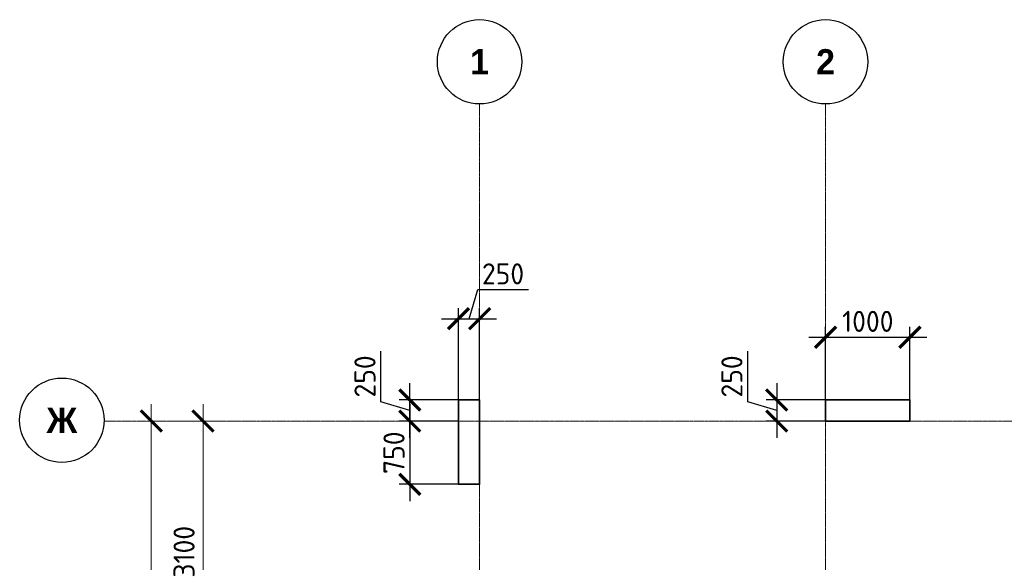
# Model space of a CAD drawing. Header units: millimetres. Extents: x 263826 to 1718326, y -423071 to 70137.
# Tile 210 of 256: x 422158 to 433825, y -29653 to -23219. Entities that reach past the tile are written whole.
import ezdxf

# ---------------------------------------------------------------- set-up
doc = ezdxf.new("R2010")
doc.units = ezdxf.units.MM
doc.linetypes.add('______5', pattern=[1100, 800, -100, 100, -100])
doc.linetypes.add('осевая', pattern=[50.8, 31.75, -6.35, 6.35, -6.35])
doc.layers.add('Колонна_ бетон', color=7, linetype='Continuous', lineweight=50, true_color=0xb4b496)
doc.layers.add('Оси', color=40, linetype='______5', lineweight=18)
doc.layers.add('РАЗМЕРЫ', color=1, linetype='Continuous', lineweight=9)
doc.styles.add('Century Gothic', font='GOTHIC.TTF')
doc.styles.add('GOST-2.304_Type-B', font='GOST_Common.ttf')
doc.dimstyles.new('СПДС', dxfattribs={"dimscale": 100, "dimtxt": 2.5, "dimasz": 2.5, "dimexe": 1.25, "dimexo": 0, "dimtad": 1, "dimdec": 0, "dimtxsty": 'GOST-2.304_Type-B', "dimblk": 'ARCHTICK', "dimcen": 2.5, "dimdle": 2, "dimadec": 0, "dimazin": 2, "dimtfac": 0.75, "dimtdec": 0, "dimtmove": 1, "dimatfit": 3, "dimfxl": 1, "dimtolj": 1, "dimarcsym": 1})

# ---------------------------------------------------------------- blocks, each defined once
blk = doc.blocks.new('_ArchTick')
at = {"color": 0, "linetype": 'ByBlock', "const_width": 0.15}
blk.add_lwpolyline([(-0.5, -0.5), (0.5, 0.5)], dxfattribs=at)
blk = doc.blocks.new('*D1736')
at = {"color": 0, "lineweight": -2, "transparency": 16777216}
for p, q in [((979756, -14893), (979756, 1907)), ((979756, 1707), (979881, 1707)), ((979756, -14693), (979881, -14693))]:
    blk.add_line(p, q, dxfattribs=at)
at = {"layer": 'DEFPOINTS', "color": 0, "transparency": 16777216}
for p in [(979756, 1707), (979756, 1707), (979756, -14693)]:
    blk.add_point(p, dxfattribs=at)
at = {"color": 0, "lineweight": -2, "transparency": 16777216, "xscale": 250, "yscale": 250, "zscale": 250}
for p, rotation in [((979756, 1707), 90), ((979756, -14693), 270)]:
    blk.add_blockref('_ArchTick', p, dxfattribs=dict(at, rotation=rotation))
at = {"color": 0, "transparency": 16777216, "insert": (979531, -6851), "char_height": 250, "width": 104166.67, "attachment_point": 5, "rotation": 90, "style": 'GOST-2.304_Type-B'}
blk.add_mtext('\\A1;16400', dxfattribs=at)
blk = doc.blocks.new('NSY101')
at = {"color": 0, "linetype": 'ByBlock', "lineweight": -2}
blk.add_circle((0, 0), 50, dxfattribs=at)
blk = doc.blocks.new('СЛОЖНЫЙ_ОБЪЕКТ_0')
at = {"layer": 'Оси', "color": 16, "linetype": 'Continuous', "lineweight": 25, "transparency": 33554687, "xscale": 9.999999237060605, "yscale": 9.999999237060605, "zscale": 9.999999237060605}
blk.add_blockref('NSY101', (8813, -989), dxfattribs=at)
at = {"layer": 'Оси', "color": 16, "linetype": 'Continuous', "lineweight": 25, "transparency": 33554687, "insert": (8813, -989), "char_height": 300, "width": 385, "attachment_point": 5, "style": 'Century Gothic'}
blk.add_mtext('\\A1;{\\fCentury Gothic|i0|b1;\\H300.000000;\\W1.000000;\\C16;2}\\P', dxfattribs=at)
blk = doc.blocks.new('СЛОЖНЫЙ_ОБЪЕКТ_28')
at = {"layer": 'Оси', "color": 16, "linetype": 'Continuous', "lineweight": 25, "transparency": 33554687, "xscale": 9.999999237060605, "yscale": 9.999999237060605, "zscale": 9.999999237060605}
blk.add_blockref('NSY101', (-12319, -3597), dxfattribs=at)
at = {"layer": 'Оси', "color": 16, "linetype": 'Continuous', "lineweight": 25, "transparency": 33554687, "insert": (-12319, -3597), "char_height": 300, "width": 540, "attachment_point": 5, "style": 'Century Gothic'}
blk.add_mtext('\\A1;{\\fCentury Gothic|i0|b1;\\H300.000000;\\W1.000000;\\C16;Ж}\\P', dxfattribs=at)
blk = doc.blocks.new('СЛОЖНЫЙ_ОБЪЕКТ_43')
at = {"layer": 'Оси', "color": 16, "linetype": 'Continuous', "lineweight": 25, "transparency": 33554687, "xscale": 9.999999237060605, "yscale": 9.999999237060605, "zscale": 9.999999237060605}
blk.add_blockref('NSY101', (5133, -989), dxfattribs=at)
at = {"layer": 'Оси', "color": 16, "linetype": 'Continuous', "lineweight": 25, "transparency": 33554687, "insert": (5133, -989), "char_height": 300, "width": 385, "attachment_point": 5, "style": 'Century Gothic'}
blk.add_mtext('\\A1;{\\fCentury Gothic|i0|b1;\\H300.000000;\\W1.000000;\\C16;1}\\P', dxfattribs=at)
blk = doc.blocks.new('*D1722')
at = {"color": 0, "lineweight": -2, "transparency": 16777216}
for p, q in [((980369, -1593), (980369, 1907)), ((979945, 1707), (980494, 1707)), ((980369, -1393), (980494, -1393))]:
    blk.add_line(p, q, dxfattribs=at)
at = {"layer": 'DEFPOINTS', "color": 0, "transparency": 16777216}
for p in [(979945, 1707), (980369, 1707), (980369, -1393)]:
    blk.add_point(p, dxfattribs=at)
at = {"color": 0, "lineweight": -2, "transparency": 16777216, "xscale": 250, "yscale": 250, "zscale": 250}
for p, rotation in [((980369, 1707), 90), ((980369, -1393), 270)]:
    blk.add_blockref('_ArchTick', p, dxfattribs=dict(at, rotation=rotation))
at = {"color": 0, "transparency": 16777216, "insert": (980144, 157), "char_height": 250, "width": 83333.33, "attachment_point": 5, "rotation": 90, "style": 'GOST-2.304_Type-B'}
blk.add_mtext('\\A1;3100', dxfattribs=at)
blk = doc.blocks.new('*D199')
at = {"layer": 'DEFPOINTS', "color": 0, "transparency": 16777216}
for p in [(426780, -27728), (427357, -27728, -560), (427357, -27978, -560)]:
    blk.add_point(p, dxfattribs=at)
at = {"layer": 'РАЗМЕРЫ', "color": 0, "lineweight": -2, "transparency": 16777216}
for p, q in [((426436, -27749), (426436, -27149)), ((426780, -28178), (426780, -27528)), ((426780, -27853), (426436, -27749)), ((427357, -27728), (426655, -27728)), ((427357, -27978), (426655, -27978))]:
    blk.add_line(p, q, dxfattribs=at)
at = {"layer": 'РАЗМЕРЫ', "color": 0, "lineweight": -2, "transparency": 16777216, "xscale": 250, "yscale": 250, "zscale": 250}
for p, rotation in [((426780, -27728), 90), ((426780, -27978), 270)]:
    blk.add_blockref('_ArchTick', p, dxfattribs=dict(at, rotation=rotation))
at = {"layer": 'РАЗМЕРЫ', "color": 0, "lineweight": 0, "transparency": 16777216, "insert": (426249, -27449), "char_height": 250, "attachment_point": 5, "rotation": 90, "style": 'GOST-2.304_Type-B'}
blk.add_mtext('\\A1;250', dxfattribs=at)
blk = doc.blocks.new('*D200')
at = {"layer": 'DEFPOINTS', "color": 0, "transparency": 16777216}
for p in [(427357, -27978, -560), (426780, -28728), (427357, -28728, -560)]:
    blk.add_point(p, dxfattribs=at)
at = {"layer": 'РАЗМЕРЫ', "color": 0, "lineweight": -2, "transparency": 16777216}
for p, q in [((426780, -27778), (426780, -28928)), ((427357, -27978), (426655, -27978)), ((427357, -28728), (426655, -28728))]:
    blk.add_line(p, q, dxfattribs=at)
at = {"layer": 'РАЗМЕРЫ', "color": 0, "lineweight": -2, "transparency": 16777216, "xscale": 250, "yscale": 250, "zscale": 250}
for p, rotation in [((426780, -27978), 90), ((426780, -28728), 270)]:
    blk.add_blockref('_ArchTick', p, dxfattribs=dict(at, rotation=rotation))
at = {"layer": 'РАЗМЕРЫ', "color": 0, "lineweight": 0, "transparency": 16777216, "insert": (426593, -28353), "char_height": 250, "attachment_point": 5, "rotation": 90, "style": 'GOST-2.304_Type-B'}
blk.add_mtext('\\A1;750', dxfattribs=at)
blk = doc.blocks.new('*D201')
at = {"layer": 'DEFPOINTS', "color": 0, "transparency": 16777216}
for p in [(427607, -26764), (427357, -27728), (427607, -27728, -560)]:
    blk.add_point(p, dxfattribs=at)
at = {"layer": 'РАЗМЕРЫ', "color": 0, "lineweight": -2, "transparency": 16777216}
for p, q in [((427482, -26764), (427585, -26420)), ((427585, -26420), (428185, -26420)), ((427357, -27728), (427357, -26639)), ((427607, -27728), (427607, -26639)), ((427157, -26764), (427807, -26764))]:
    blk.add_line(p, q, dxfattribs=at)
at = {"layer": 'РАЗМЕРЫ', "color": 0, "lineweight": -2, "transparency": 16777216, "xscale": 250, "yscale": 250, "zscale": 250, "rotation": 180}
blk.add_blockref('_ArchTick', (427357, -26764), dxfattribs=at)
at = {"layer": 'РАЗМЕРЫ', "color": 0, "lineweight": -2, "transparency": 16777216, "xscale": 250, "yscale": 250, "zscale": 250}
blk.add_blockref('_ArchTick', (427607, -26764), dxfattribs=at)
at = {"layer": 'РАЗМЕРЫ', "color": 0, "lineweight": 0, "transparency": 16777216, "insert": (427885, -26233), "char_height": 250, "attachment_point": 5, "style": 'GOST-2.304_Type-B'}
blk.add_mtext('\\A1;250', dxfattribs=at)
blk = doc.blocks.new('*D202')
at = {"layer": 'DEFPOINTS', "color": 0, "transparency": 16777216}
for p in [(432707, -26984), (431707, -27728, -560), (432707, -27728, -560)]:
    blk.add_point(p, dxfattribs=at)
at = {"layer": 'РАЗМЕРЫ', "color": 0, "lineweight": -2, "transparency": 16777216}
for p, q in [((431707, -27728), (431707, -26859)), ((432707, -27728), (432707, -26859)), ((431507, -26984), (432907, -26984))]:
    blk.add_line(p, q, dxfattribs=at)
at = {"layer": 'РАЗМЕРЫ', "color": 0, "lineweight": -2, "transparency": 16777216, "xscale": 250, "yscale": 250, "zscale": 250, "rotation": 180}
blk.add_blockref('_ArchTick', (431707, -26984), dxfattribs=at)
at = {"layer": 'РАЗМЕРЫ', "color": 0, "lineweight": -2, "transparency": 16777216, "xscale": 250, "yscale": 250, "zscale": 250}
blk.add_blockref('_ArchTick', (432707, -26984), dxfattribs=at)
at = {"layer": 'РАЗМЕРЫ', "color": 0, "lineweight": 0, "transparency": 16777216, "insert": (432207, -26796), "char_height": 250, "attachment_point": 5, "style": 'GOST-2.304_Type-B'}
blk.add_mtext('\\A1;1000', dxfattribs=at)
blk = doc.blocks.new('*D203')
at = {"layer": 'DEFPOINTS', "color": 0, "transparency": 16777216}
for p in [(431925, -27728, -560), (431128, -27978), (431863, -27978, -560)]:
    blk.add_point(p, dxfattribs=at)
at = {"layer": 'РАЗМЕРЫ', "color": 0, "lineweight": -2, "transparency": 16777216}
for p, q in [((430784, -27749), (430784, -27149)), ((431128, -27528), (431128, -28178)), ((431128, -27853), (430784, -27749)), ((431925, -27728), (431003, -27728)), ((431863, -27978), (431003, -27978))]:
    blk.add_line(p, q, dxfattribs=at)
at = {"layer": 'РАЗМЕРЫ', "color": 0, "lineweight": -2, "transparency": 16777216, "xscale": 250, "yscale": 250, "zscale": 250}
for p, rotation in [((431128, -27728), 90), ((431128, -27978), 270)]:
    blk.add_blockref('_ArchTick', p, dxfattribs=dict(at, rotation=rotation))
at = {"layer": 'РАЗМЕРЫ', "color": 0, "lineweight": 0, "transparency": 16777216, "insert": (430597, -27449), "char_height": 250, "attachment_point": 5, "rotation": 90, "style": 'GOST-2.304_Type-B'}
blk.add_mtext('\\A1;250', dxfattribs=at)
blk = doc.blocks.new('оси2')
at = {"layer": 'Оси', "color": 16, "linetype": 'осевая', "lineweight": 0, "ltscale": 0.5, "transparency": 33554687}
for p, q in [((983645.5, 5465.4), (983645.8, -20755.1)), ((987745.5, 5465.4), (987745.5, -20739.3)), ((979200, 1707.1), (1032582.1, 1707.1))]:
    blk.add_line(p, q, dxfattribs=at)
at = {"layer": 'Оси', "color": 16, "linetype": 'Continuous', "lineweight": 25, "transparency": 33554687}
for name, p in [('СЛОЖНЫЙ_ОБЪЕКТ_43', (978512.5, 6954.9)), ('СЛОЖНЫЙ_ОБЪЕКТ_0', (978932, 6954.9)), ('СЛОЖНЫЙ_ОБЪЕКТ_28', (991015, 5314))]:
    blk.add_blockref(name, p, dxfattribs=at)
for base, p1, p2, picture, middle in [((979756.2, 1707.1), (979756.2, -14692.9), (979756.2, 1707.1), '*D1736', (979756.2, -6851.5)), ((980368.8, 1707.1), (980368.8, -1392.9), (979945.2, 1707.1), '*D1722', (980368.8, 157.1))]:
    dim = blk.add_linear_dim(base=base, p1=p1, p2=p2, angle=90, dimstyle='СПДС', override={"dimgap": 1})
    dim.commit()
    dim.dimension.update_dxf_attribs({"geometry": picture, "text_midpoint": middle, "dimtype": 160})

msp = doc.modelspace()

# ---------------------------------------------------------------- linework, layer by layer
at = {"layer": 'Колонна_ бетон', "color": 180, "linetype": 'Continuous', "lineweight": 35, "transparency": 33554687, "elevation": -7617.37226}
for points in [[(427356.76999, -27727.56877), (427606.76999, -27727.56877), (427606.76999, -28727.56887), (427356.76999, -28727.56887)], [(431706.76997, -27727.56877), (432706.76997, -27727.56877), (432706.76997, -27977.56843), (431706.76997, -27977.56843)]]:
    msp.add_lwpolyline(points, close=True, dxfattribs=at)

# ---------------------------------------------------------------- block references
at = {"layer": 'РАЗМЕРЫ'}
msp.add_blockref('оси2', (-556038.78144, -29684.68687, -7617.37226), dxfattribs=at)

# ---------------------------------------------------------------- dimensions: what is measured, and where the dimension line sits
at = {"layer": 'РАЗМЕРЫ', "color": 146, "lineweight": 0}
for base, p1, p2, picture, middle in [((427606.76999, -26763.92353, -7057.37226), (427356.76999, -27727.56877, -7057.37226), (427606.76999, -27727.56877, -7617.37226), '*D201', (427647.39499, -26232.67353, -7057.37226)), ((432706.76997, -26983.99998, -7057.37226), (431706.76997, -27727.56877, -7617.37226), (432706.76997, -27727.56877, -7617.37226), '*D202', (432206.76997, -26796.49998, -7057.37226))]:
    dim = msp.add_linear_dim(base=base, p1=p1, p2=p2, dimstyle='СПДС', dxfattribs=at)
    dim.commit()
    dim.dimension.update_dxf_attribs({"geometry": picture, "text_midpoint": middle})
for base, p1, p2, picture, middle in [((426780.15873, -27727.56877, -7057.37226), (427356.76999, -27977.56843, -7617.37226), (427356.76999, -27727.56877, -7617.37226), '*D199', (426248.90873, -27686.9436, -7057.37226)), ((431127.91705, -27977.56843, -7057.37226), (431924.80569, -27727.56877, -7617.37226), (431862.63566, -27977.56843, -7617.37226), '*D203', (430596.66705, -27686.9436, -7057.37226)), ((426780.15873, -28727.56887, -7057.37226), (427356.76999, -27977.56843, -7617.37226), (427356.76999, -28727.56887, -7617.37226), '*D200', (426592.65873, -28352.56865, -7057.37226))]:
    dim = msp.add_linear_dim(base=base, p1=p1, p2=p2, angle=90, dimstyle='СПДС', dxfattribs=at)
    dim.commit()
    dim.dimension.update_dxf_attribs({"geometry": picture, "text_midpoint": middle})

doc.saveas('drawing.dxf')
